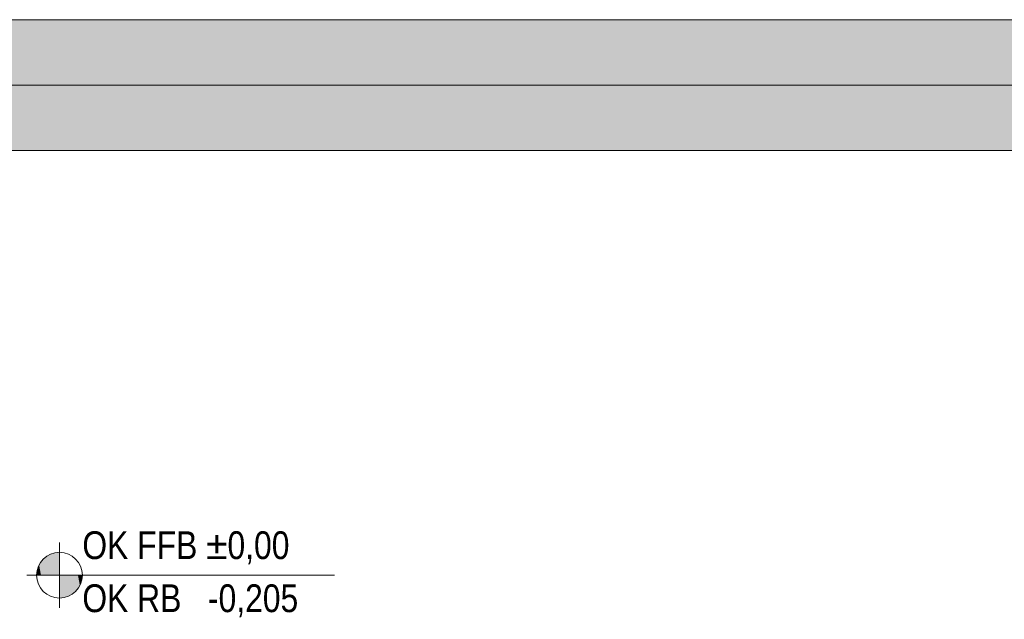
# Model space of a CAD drawing. Extents: x -620 to 300, y 62 to 1162.
# Tile 44 of 256: x -436 to -376, y 577 to 613. Entities that reach past the tile are written whole.
import ezdxf
from ezdxf.lldxf.tags import DXFTag

# ---------------------------------------------------------------- set-up
doc = ezdxf.new("R2010")
doc.units = 0
doc.layers.get('0').update_dxf_attribs({"lineweight": 13})
doc.layers.add('30 -35 Decken- 1 Konstruktion-Träger- Stahlbeton', color=7, linetype='Continuous', lineweight=13, true_color=0x33aa00)
doc.layers.add('iwb_Schraffur_Unterzug', color=7, linetype='Continuous', lineweight=5, true_color=0xffffcc)
doc.layers.add('70 -71 Achsen- 1 Gebäudeachsen', color=7, linetype='STRICHPUNKT2-A06G94XR8I', lineweight=18)
doc.layers.add('70 -72 Beschriftung- 5 Höhenkoten', color=7, linetype='Continuous', lineweight=15)
doc.styles.get("Standard").update_dxf_attribs({"font": 'ARIALN.TTF'})
tags = doc.linetypes.add('fein_strichliert-A06G94XS8I', pattern=[4, 1, -2, 1]).pattern_tags.tags
tags[8:9] = [DXFTag(74, 4), DXFTag(75, 0), DXFTag(340, '0'), DXFTag(46, 0.0), DXFTag(50, 0.0), DXFTag(44, 0.0), DXFTag(45, 0.0)]
tags[6:7] = [DXFTag(74, 4), DXFTag(75, 0), DXFTag(340, '0'), DXFTag(46, 0.0), DXFTag(50, 0.0), DXFTag(44, 0.0), DXFTag(45, 0.0)]
tags[4:5] = [DXFTag(74, 4), DXFTag(75, 0), DXFTag(340, '0'), DXFTag(46, 0.0), DXFTag(50, 0.0), DXFTag(44, 0.0), DXFTag(45, 0.0)]
tags = doc.linetypes.add('STRICHPUNKT2-A06G94XR8I', pattern=[12.7, 6.35, -3.175, 0, -3.175]).pattern_tags.tags
tags[10:11] = [DXFTag(74, 4), DXFTag(75, 0), DXFTag(340, '0'), DXFTag(46, 0.0), DXFTag(50, 0.0), DXFTag(44, 0.0), DXFTag(45, 0.0)]
tags[8:9] = [DXFTag(74, 4), DXFTag(75, 0), DXFTag(340, '0'), DXFTag(46, 0.0), DXFTag(50, 0.0), DXFTag(44, 0.0), DXFTag(45, 0.0)]
tags[6:7] = [DXFTag(74, 4), DXFTag(75, 0), DXFTag(340, '0'), DXFTag(46, 0.0), DXFTag(50, 0.0), DXFTag(44, 0.0), DXFTag(45, 0.0)]
tags[4:5] = [DXFTag(74, 4), DXFTag(75, 0), DXFTag(340, '0'), DXFTag(46, 0.0), DXFTag(50, 0.0), DXFTag(44, 0.0), DXFTag(45, 0.0)]

# ---------------------------------------------------------------- blocks, each defined once
blk = doc.blocks.new('Referenz-A06G94XT8I')
at = {"layer": '30 -35 Decken- 1 Konstruktion-Träger- Stahlbeton', "color": 0, "linetype": 'fein_strichliert-A06G94XS8I', "lineweight": -2, "ltscale": 0.13}
for p, q in [((76.501, 613.453), (-451.58, 613.453)), ((76.501, 605.453), (-451.58, 605.453))]:
    blk.add_line(p, q, dxfattribs=at)
at = {"layer": '70 -71 Achsen- 1 Gebäudeachsen', "color": 0, "linetype": 'STRICHPUNKT2-A06G94XR8I', "lineweight": -2, "ltscale": 0.13}
blk.add_line((-538.631, 609.453), (76.501, 609.453), dxfattribs=at)
at = {"layer": '70 -72 Beschriftung- 5 Höhenkoten', "color": 0, "linetype": 'Continuous', "lineweight": -2, "ltscale": 0.13}
for p, q in [((-433.88, 577.453), (-433.88, 581.453)), ((-433.88, 579.453), (-433.88, 580.853)), ((-433.88, 580.853), (-433.88, 579.453)), ((-435.88, 579.453), (-417.052, 579.453)), ((-435.28, 579.453), (-433.88, 579.453)), ((-433.88, 579.453), (-435.28, 579.453)), ((-433.88, 578.053), (-433.88, 579.453)), ((-432.48, 579.453), (-433.88, 579.453)), ((-433.88, 579.453), (-433.88, 578.053)), ((-433.88, 579.453), (-432.48, 579.453))]:
    blk.add_line(p, q, dxfattribs=at)
for major_axis in [(0, 1.4), (1.4, 0), (-1.4, 0), (0, -1.4)]:
    blk.add_ellipse((-433.88, 579.453), major_axis=major_axis, ratio=1, start_param=0, end_param=1.570796, dxfattribs=at)
at = {"layer": '70 -72 Beschriftung- 5 Höhenkoten', "color": 0, "lineweight": -2}
for points in [[(-434.515, 579.453), (-434.702, 580.586), (-434.515, 580.701)], [(-434.312, 579.453), (-434.515, 580.701), (-434.312, 580.785)], [(-434.515, 579.453), (-434.515, 580.701), (-434.312, 579.453)], [(-434.099, 579.453), (-434.312, 580.785), (-434.099, 580.836)], [(-434.312, 579.453), (-434.312, 580.785), (-434.099, 579.453)], [(-433.88, 579.453), (-434.099, 580.836), (-433.88, 580.853)], [(-434.099, 579.453), (-434.099, 580.836), (-433.88, 579.453)], [(-435.127, 579.453), (-435.211, 579.886), (-435.127, 580.089)], [(-435.012, 579.453), (-435.127, 580.089), (-435.012, 580.276)], [(-435.127, 579.453), (-435.127, 580.089), (-435.012, 579.453)], [(-434.87, 579.453), (-435.012, 580.276), (-434.87, 580.443)], [(-435.012, 579.453), (-435.012, 580.276), (-434.87, 579.453)], [(-434.702, 579.453), (-434.87, 580.443), (-434.702, 580.586)], [(-434.87, 579.453), (-434.87, 580.443), (-434.702, 579.453)], [(-434.702, 579.453), (-434.702, 580.586), (-434.515, 579.453)], [(-435.262, 579.453), (-435.28, 579.453), (-435.262, 579.672)], [(-435.211, 579.453), (-435.262, 579.672), (-435.211, 579.886)], [(-435.262, 579.453), (-435.262, 579.672), (-435.211, 579.453)], [(-435.211, 579.453), (-435.211, 579.886), (-435.127, 579.453)], [(-433.88, 578.053), (-433.88, 579.453), (-433.661, 578.071)], [(-433.661, 578.071), (-433.88, 579.453), (-433.661, 579.453)], [(-433.661, 578.071), (-433.661, 579.453), (-433.447, 578.122)], [(-433.447, 578.122), (-433.661, 579.453), (-433.447, 579.453)], [(-433.447, 578.122), (-433.447, 579.453), (-433.244, 578.206)], [(-433.244, 578.206), (-433.447, 579.453), (-433.244, 579.453)], [(-433.244, 578.206), (-433.244, 579.453), (-433.057, 578.321)], [(-433.057, 578.321), (-433.244, 579.453), (-433.057, 579.453)], [(-433.057, 578.321), (-433.057, 579.453), (-432.89, 578.463)], [(-432.89, 578.463), (-433.057, 579.453), (-432.89, 579.453)], [(-432.89, 578.463), (-432.89, 579.453), (-432.747, 578.631)], [(-432.747, 578.631), (-432.89, 579.453), (-432.747, 579.453)], [(-432.747, 578.631), (-432.747, 579.453), (-432.632, 578.818)], [(-432.632, 578.818), (-432.747, 579.453), (-432.632, 579.453)], [(-432.632, 578.818), (-432.632, 579.453), (-432.548, 579.021)], [(-432.548, 579.021), (-432.632, 579.453), (-432.548, 579.453)], [(-432.548, 579.021), (-432.548, 579.453), (-432.497, 579.234)], [(-432.497, 579.234), (-432.548, 579.453), (-432.497, 579.453)], [(-432.497, 579.234), (-432.497, 579.453), (-432.48, 579.453)]]:
    blk.add_solid(points, dxfattribs=at)
at = {"layer": '70 -72 Beschriftung- 5 Höhenkoten', "color": 0, "linetype": 'Continuous', "lineweight": -2, "ltscale": 0.13, "char_height": 1.7, "attachment_point": 1}
for s, insert in [('{\\fArial Narrow;OK FFB ±0,00}', (-432.48, 582.139)), ('{\\fArial Narrow;OK RB   -0,205}', (-432.48, 578.893))]:
    blk.add_mtext(s, dxfattribs=dict(at, insert=insert))
blk = doc.blocks.new('Referenz-A06G94XV8I')
at = {"layer": 'iwb_Schraffur_Unterzug', "linetype": 'Continuous', "ltscale": 0.13}
for points in [[(-538.631, 613.453), (76.501, 613.453), (76.501, 607.295)], [(-538.631, 613.453), (76.501, 607.295), (-538.631, 609.79)], [(-538.631, 609.79), (76.501, 607.295), (76.501, 605.453)], [(-538.631, 609.79), (76.501, 605.453), (-538.631, 605.453)]]:
    blk.add_solid(points, dxfattribs=at)

msp = doc.modelspace()

# ---------------------------------------------------------------- block references
at = {"color": 8, "lineweight": 13, "ltscale": 0.13, "true_color": 0x808080}
msp.add_blockref('Referenz-A06G94XT8I', (0, 0), dxfattribs=at)
at = {"color": 8, "lineweight": 25, "ltscale": 0.25, "true_color": 0x808080}
msp.add_blockref('Referenz-A06G94XV8I', (0, 0), dxfattribs=at)

doc.saveas('drawing.dxf')
